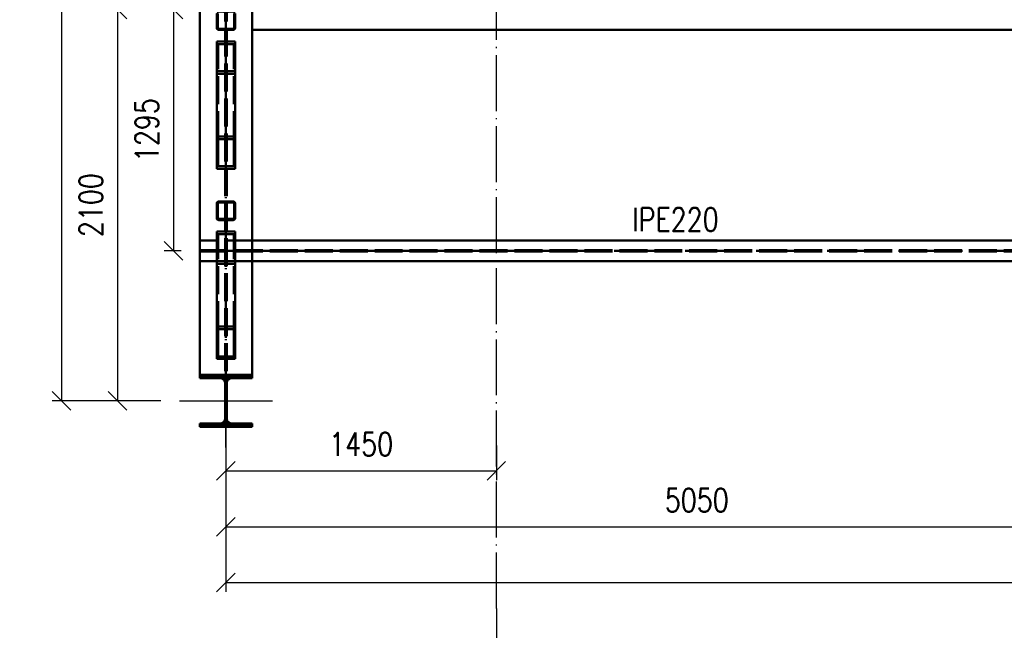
# Paper-space layout 'Layout1' of a CAD drawing. Extents: x -2 to 1033, y -36 to 596.
# Tile 13 of 56: x 358 to 464, y 299 to 365. Entities that reach past the tile are written whole.
import ezdxf

# ---------------------------------------------------------------- set-up
doc = ezdxf.new("R2010")
doc.units = 0
for name, pattern in [('ACAD_ISO02W100', [15, 12, -3]), ('ACAD_ISO04W100', [30.5, 24, -3, 0.5, -3]), ('HP_01_CER_B', [8, 5, -1, 1, -1])]:
    doc.linetypes.add(name, pattern=pattern)
doc.layers.get('0').update_dxf_attribs({"linetype": 'CONTINUOUS'})
doc.layers.get('DEFPOINTS').update_dxf_attribs({"color": 132, "linetype": 'CONTINUOUS'})
for name, color, linetype, lineweight in [('SS_DIAGONÁLY 1', 91, 'CONTINUOUS', 50), ('SS_DIAGONÁLY 3', 95, 'CONTINUOUS', 50), ('SS_DRÁŽKA', 35, 'CONTINUOUS', 50), ('SS_KOTY', 3, 'CONTINUOUS', 25), ('SS_OSY_025', 7, 'HP_01_CER_B', 25), ('SS_POPIS_PROFILU', 13, 'CONTINUOUS', 25), ('SS_PÁSY', 163, 'CONTINUOUS', 50), ('SS_SLOUPY', 143, 'CONTINUOUS', 50), ('SS_SRAFY', 8, 'CONTINUOUS', 18)]:
    doc.layers.add(name, color=color, linetype=linetype, lineweight=lineweight)
doc.styles.add('ROMANS', font='romans.shx', dxfattribs={"width": 0.8})
doc.styles.add('romans.shx', font='romans.shx', dxfattribs={"height": 5})
doc.dimstyles.new('A-1_(2.5)_50AS', dxfattribs={"dimtxt": 2.5, "dimasz": 2, "dimexe": 1, "dimexo": 2, "dimgap": 0, "dimtad": 0, "dimdec": 1, "dimlfac": 50, "dimrnd": 1, "dimtxsty": 'ROMANS', "dimblk1": 'OBLIQUE', "dimblk2": 'OBLIQUE', "dimsah": 1, "dimcen": 2, "dimclrd": 256, "dimclre": 256, "dimclrt": 256, "dimadec": 1, "dimazin": 2, "dimtfac": 0.714286, "dimtdec": 1, "dimtmove": 0, "dimatfit": 3, "dimldrblk": 'OPEN', "dimfxl": 1, "dimtvp": 1.142857, "dimtfill": 1, "dimtolj": 1, "dimlwd": -1, "dimlwe": -1, "dimarcsym": 0})
pattern_1 = [(45, (380.100895, 323.958377), (-0.04490128, 0.04490128), [])]

# ---------------------------------------------------------------- blocks, each defined once
blk = doc.blocks.new('_Oblique')
at = {"color": 0, "linetype": 'ByBlock', "lineweight": -2}
blk.add_line((-0.5, -0.5), (0.5, 0.5), dxfattribs=at)
blk = doc.blocks.new('*D56')
at = {"layer": 'DEFPOINTS', "color": 0, "transparency": 16777216}
for p in [(380.1, 321.16, -5223.2), (409.1, 321.16), (409.1, 316.46)]:
    blk.add_point(p, dxfattribs=at)
at = {"layer": 'SS_KOTY', "transparency": 16777216}
for p, q in [((380.1, 319.16), (380.1, 315.46)), ((409.1, 319.16), (409.1, 315.46)), ((380.1, 316.46), (409.1, 316.46))]:
    blk.add_line(p, q, dxfattribs=at)
at = {"layer": 'SS_KOTY', "transparency": 16777216, "xscale": 2, "yscale": 2, "zscale": 2, "rotation": 180}
blk.add_blockref('_Oblique', (380.1, 316.46), dxfattribs=at)
at = {"layer": 'SS_KOTY', "transparency": 16777216, "xscale": 2, "yscale": 2, "zscale": 2}
blk.add_blockref('_Oblique', (409.1, 316.46), dxfattribs=at)
at = {"layer": 'SS_KOTY', "transparency": 16777216, "insert": (394.6, 319.31), "char_height": 2.5, "attachment_point": 5, "style": 'ROMANS', "bg_fill": 3, "box_fill_scale": 1.1, "bg_fill_color": 256, "bg_fill_true_color": 13158600, "bg_fill_transparency": 0}
blk.add_mtext('\\A1;1450', dxfattribs=at)
blk = doc.blocks.new('_OPEN')
at = {"color": 0, "linetype": 'ByBlock'}
for p, q in [((-1, 0.167), (0, 0)), ((0, 0), (-1, -0.167)), ((0, 0), (-1, 0))]:
    blk.add_line(p, q, dxfattribs=at)
blk = doc.blocks.new('*D57')
at = {"layer": 'DEFPOINTS', "color": 0, "transparency": 16777216}
for p in [(481.1, 338.96, -5232.6), (380.1, 321.16, -5223.2), (481.1, 310.46)]:
    blk.add_point(p, dxfattribs=at)
at = {"layer": 'SS_KOTY', "transparency": 16777216}
for p, q in [((481.1, 336.96), (481.1, 309.46)), ((380.1, 319.16), (380.1, 309.46)), ((380.1, 310.46), (481.1, 310.46))]:
    blk.add_line(p, q, dxfattribs=at)
at = {"layer": 'SS_KOTY', "transparency": 16777216, "xscale": 2, "yscale": 2, "zscale": 2, "rotation": 180}
blk.add_blockref('_Oblique', (380.1, 310.46), dxfattribs=at)
at = {"layer": 'SS_KOTY', "transparency": 16777216, "xscale": 2, "yscale": 2, "zscale": 2}
blk.add_blockref('_Oblique', (481.1, 310.46), dxfattribs=at)
at = {"layer": 'SS_KOTY', "transparency": 16777216, "insert": (430.6, 313.31), "char_height": 2.5, "attachment_point": 5, "style": 'ROMANS', "bg_fill": 3, "box_fill_scale": 1.1, "bg_fill_color": 256, "bg_fill_true_color": 13158600, "bg_fill_transparency": 0}
blk.add_mtext('\\A1;5050', dxfattribs=at)
blk = doc.blocks.new('*D59')
at = {"layer": 'DEFPOINTS', "color": 0, "transparency": 16777216}
for p in [(582.1, 338.96, -5232.6), (380.1, 323.96), (582.1, 304.46)]:
    blk.add_point(p, dxfattribs=at)
at = {"layer": 'SS_KOTY', "transparency": 16777216}
for p, q in [((582.1, 336.96), (582.1, 303.46)), ((380.1, 321.96), (380.1, 303.46)), ((380.1, 304.46), (582.1, 304.46))]:
    blk.add_line(p, q, dxfattribs=at)
at = {"layer": 'SS_KOTY', "transparency": 16777216, "xscale": 2, "yscale": 2, "zscale": 2, "rotation": 180}
blk.add_blockref('_Oblique', (380.1, 304.46), dxfattribs=at)
at = {"layer": 'SS_KOTY', "transparency": 16777216, "xscale": 2, "yscale": 2, "zscale": 2}
blk.add_blockref('_Oblique', (582.1, 304.46), dxfattribs=at)
at = {"layer": 'SS_KOTY', "transparency": 16777216, "insert": (481.1, 307.31), "char_height": 2.5, "attachment_point": 5, "style": 'ROMANS', "bg_fill": 3, "box_fill_scale": 1.1, "bg_fill_color": 256, "bg_fill_true_color": 13158600, "bg_fill_transparency": 0}
blk.add_mtext('\\A1;10100', dxfattribs=at)
blk = doc.blocks.new('0KRIZ(Z)')
at = {"color": 0, "linetype": 'ByBlock', "ltscale": 0.5}
for p, q in [((0, -0.5), (0, 0.5)), ((-0.5, 0), (0.5, 0)), ((0, 0), (0, 0, 1))]:
    blk.add_line(p, q, dxfattribs=at)
blk = doc.blocks.new('*D63')
at = {"layer": 'DEFPOINTS', "color": 0, "transparency": 16777216}
for p in [(380.1, 365.96), (368.47, 323.96), (375.1, 323.96, 712.8)]:
    blk.add_point(p, dxfattribs=at)
at = {"layer": 'SS_KOTY', "transparency": 16777216}
for p, q in [((378.1, 365.96), (367.47, 365.96)), ((368.47, 365.96), (368.47, 323.96)), ((373.1, 323.96), (367.47, 323.96))]:
    blk.add_line(p, q, dxfattribs=at)
at = {"layer": 'SS_KOTY', "transparency": 16777216, "xscale": 2, "yscale": 2, "zscale": 2}
for p, rotation in [((368.47, 365.96), 90), ((368.47, 323.96), 270)]:
    blk.add_blockref('_Oblique', p, dxfattribs=dict(at, rotation=rotation))
at = {"layer": 'SS_KOTY', "transparency": 16777216, "insert": (365.61, 344.96), "char_height": 2.5, "attachment_point": 5, "rotation": 90, "style": 'ROMANS', "bg_fill": 3, "box_fill_scale": 1.1, "bg_fill_color": 256, "bg_fill_true_color": 13158600, "bg_fill_transparency": 0}
blk.add_mtext('\\A1;2100', dxfattribs=at)
blk = doc.blocks.new('*D64')
at = {"layer": 'DEFPOINTS', "color": 0, "transparency": 16777216}
for p in [(375.1, 527.96, 705.6), (362.47, 323.96), (375.1, 323.96, 712.8)]:
    blk.add_point(p, dxfattribs=at)
at = {"layer": 'SS_KOTY', "transparency": 16777216}
for p, q in [((373.1, 527.96), (361.47, 527.96)), ((362.47, 527.96), (362.47, 323.96)), ((373.1, 323.96), (361.47, 323.96))]:
    blk.add_line(p, q, dxfattribs=at)
at = {"layer": 'SS_KOTY', "transparency": 16777216, "xscale": 2, "yscale": 2, "zscale": 2}
for p, rotation in [((362.47, 527.96), 90), ((362.47, 323.96), 270)]:
    blk.add_blockref('_Oblique', p, dxfattribs=dict(at, rotation=rotation))
at = {"layer": 'SS_KOTY', "transparency": 16777216, "insert": (359.61, 425.96), "char_height": 2.5, "attachment_point": 5, "rotation": 90, "style": 'ROMANS', "bg_fill": 3, "box_fill_scale": 1.1, "bg_fill_color": 256, "bg_fill_true_color": 13158600, "bg_fill_transparency": 0}
blk.add_mtext('\\A1;10200', dxfattribs=at)
blk = doc.blocks.new('*D65')
at = {"layer": 'DEFPOINTS', "color": 0, "transparency": 16777216}
for p in [(380.1, 365.96), (374.47, 340.06), (377.3, 340.06)]:
    blk.add_point(p, dxfattribs=at)
at = {"layer": 'SS_KOTY', "transparency": 16777216}
for p, q in [((378.1, 365.96), (373.47, 365.96)), ((374.47, 365.96), (374.47, 340.06)), ((375.3, 340.06), (373.47, 340.06))]:
    blk.add_line(p, q, dxfattribs=at)
at = {"layer": 'SS_KOTY', "transparency": 16777216, "xscale": 2, "yscale": 2, "zscale": 2}
for p, rotation in [((374.47, 365.96), 90), ((374.47, 340.06), 270)]:
    blk.add_blockref('_Oblique', p, dxfattribs=dict(at, rotation=rotation))
at = {"layer": 'SS_KOTY', "transparency": 16777216, "insert": (371.61, 353.01), "char_height": 2.5, "attachment_point": 5, "rotation": 90, "style": 'ROMANS', "bg_fill": 3, "box_fill_scale": 1.1, "bg_fill_color": 256, "bg_fill_true_color": 13158600, "bg_fill_transparency": 0}
blk.add_mtext('\\A1;1295', dxfattribs=at)

psp = doc.layouts.get("Layout1")

# ---------------------------------------------------------------- linework, layer by layer
at = {"layer": 'SS_DIAGONÁLY 1', "color": 1, "linetype": 'Continuous', "ltscale": 0.25}
for p, q in [((380.9809, 365.5184), (380.9809, 363.9984)), ((381.1009, 365.5184), (381.1009, 363.9984)), ((380.9809, 345.1184), (380.9809, 343.5984)), ((381.1009, 345.1184), (381.1009, 343.5984))]:
    psp.add_line(p, q, dxfattribs=at)
at = {"layer": 'SS_DIAGONÁLY 1', "color": 1, "linetype": 'Continuous', "ltscale": 0.25, "extrusion": (0, 0, -1)}
for centre, start, end in [((-380.8609, 363.9984), 180, 270), ((-380.8609, 345.1184), 90, 180), ((-380.8609, 343.5984), 180, 270)]:
    psp.add_arc(centre, 0.12, start, end, dxfattribs=at)
at = {"layer": 'SS_DIAGONÁLY 1', "color": 1, "linetype": 'Continuous', "ltscale": 0.25}
for centre, start, end in [((380.8609, 363.9984), 270, 0), ((380.8609, 345.1184), 0, 90), ((380.8609, 343.5984), 270, 0)]:
    psp.add_arc(centre, 0.24, start, end, dxfattribs=at)
at = {"layer": 'SS_DIAGONÁLY 3', "color": 1, "linetype": 'Continuous', "ltscale": 0.25}
for p, q in [((381.1009, 362.5257), (381.1009, 352.3258)), ((380.9409, 349.1351), (380.9409, 352.0483)), ((381.1009, 352.3258), (381.1009, 348.8577))]:
    psp.add_line(p, q, dxfattribs=at)
at = {"layer": 'SS_DIAGONÁLY 3', "color": 3, "linetype": 'ACAD_ISO02W100', "ltscale": 0.25}
psp.add_line((380.9409, 352.0483), (380.9409, 362.2483), dxfattribs=at)
at = {"layer": 'SS_DRÁŽKA', "color": 1, "linetype": 'Continuous', "ltscale": 0.25}
psp.add_line((478.9009, 341.1584), (382.9009, 341.1584), dxfattribs=at)
at = {"layer": 'SS_OSY_025', "linetype": 'ACAD_ISO04W100', "ltscale": 0.25}
for p, q in [((409.1009, 301.684), (409.1009, 301.685)), ((409.1009, 301.685), (409.1009, 296.685))]:
    psp.add_line(p, q, dxfattribs=at)
at = {"layer": 'SS_PÁSY', "color": 1, "linetype": 'Continuous', "ltscale": 0.25}
psp.add_line((382.9009, 363.7584), (579.3009, 363.7584), dxfattribs=at)
at = {"layer": 'SS_SLOUPY', "color": 1, "linetype": 'Continuous', "ltscale": 0.25}
psp.add_line((377.3009, 321.5184), (377.3009, 321.1584), dxfattribs=at)

# ---------------------------------------------------------------- texts
at = {"layer": 'SS_POPIS_PROFILU', "color": 13, "style": 'romans.shx', "width": 0.8}
psp.add_text('IPE220', height=2.5, dxfattribs=at).set_placement((423.6859, 342.1684))

# ---------------------------------------------------------------- dimensions: what is measured, and where the dimension line sits
at = {"layer": 'SS_KOTY'}
dim = psp.add_linear_dim(base=(409.1009, 316.4553), p1=(380.1009, 321.1584, -5223.2), p2=(409.1009, 321.1584), dimstyle='A-1_(2.5)_50AS', dxfattribs=at)
dim.commit()
dim.dimension.update_dxf_attribs({"geometry": '*D56', "text_midpoint": (394.6009, 319.3125)})

# ---------------------------------------------------------------- next in the draw order: dimensions: what is measured, and where the dimension line sits
dim = psp.add_linear_dim(base=(481.1009, 310.4553), p1=(380.1009, 321.1584, -5223.2), p2=(481.1009, 338.9584, -5232.6), dimstyle='A-1_(2.5)_50AS', dxfattribs=at)
dim.commit()
dim.dimension.update_dxf_attribs({"geometry": '*D57', "text_midpoint": (430.6009, 313.3125)})

# ---------------------------------------------------------------- next in the draw order: dimensions: what is measured, and where the dimension line sits
dim = psp.add_linear_dim(base=(582.1009, 304.4553), p1=(380.1009, 323.9584), p2=(582.1009, 338.9584, -5232.6), dimstyle='A-1_(2.5)_50AS', dxfattribs=at)
dim.commit()
dim.dimension.update_dxf_attribs({"geometry": '*D59', "text_midpoint": (481.1009, 307.3125)})

# ---------------------------------------------------------------- next in the draw order: linework, layer by layer
at = {"layer": 'SS_DIAGONÁLY 3', "color": 3, "linetype": 'ACAD_ISO02W100', "ltscale": 0.25}
psp.add_line((380.9409, 331.6483), (380.9409, 341.8483), dxfattribs=at)
at = {"layer": 'SS_DIAGONÁLY 3', "color": 1, "linetype": 'Continuous', "ltscale": 0.25}
for p, q in [((381.1009, 342.1257), (381.1009, 331.9258)), ((380.9409, 328.7351), (380.9409, 331.6483)), ((381.1009, 331.9258), (381.1009, 328.4577))]:
    psp.add_line(p, q, dxfattribs=at)
at = {"layer": 'SS_DRÁŽKA', "color": 1, "linetype": 'Continuous', "ltscale": 0.25}
psp.add_line((382.9009, 338.9584), (478.9009, 338.9584), dxfattribs=at)
at = {"layer": 'SS_OSY_025', "linetype": 'ACAD_ISO04W100', "ltscale": 0.25}
psp.add_line((409.1009, 301.684), (409.1009, 554.1824), dxfattribs=at)
at = {"layer": 'SS_PÁSY', "color": 1, "linetype": 'Continuous', "ltscale": 0.25}
psp.add_line((382.9009, 366.9584), (382.9009, 326.7584), dxfattribs=at)
at = {"layer": 'SS_SLOUPY', "color": 1, "linetype": 'Continuous', "ltscale": 0.25}
for p, q in [((380.6859, 326.3984), (382.9009, 326.3984)), ((382.9009, 326.7584), (382.9009, 326.3984)), ((379.5159, 321.5184), (377.3009, 321.5184)), ((377.3009, 321.1584), (382.9009, 321.1584)), ((382.9009, 321.5184), (380.6859, 321.5184)), ((382.9009, 321.5184), (382.9009, 321.1584))]:
    psp.add_line(p, q, dxfattribs=at)
at = {"layer": 'SS_SLOUPY', "color": 1, "linetype": 'Continuous', "ltscale": 0.25, "extrusion": (0, 0, -1)}
for centre, start, end in [((-379.5159, 321.9984), 180, 270), ((-380.6859, 321.9984), 270, 0)]:
    psp.add_arc(centre, 0.48, start, end, dxfattribs=at)

# ---------------------------------------------------------------- next in the draw order: block references
at = {"layer": 'SS_OSY_025', "xscale": 10, "yscale": 10}
psp.add_blockref('0KRIZ(Z)', (380.1009, 323.9584, 712.8), dxfattribs=at)

# ---------------------------------------------------------------- next in the draw order: dimensions: what is measured, and where the dimension line sits
at = {"layer": 'SS_KOTY'}
dim = psp.add_linear_dim(base=(368.4686, 323.9584), p1=(380.1009, 365.9584), p2=(375.1009, 323.9584, 712.8), angle=90, dimstyle='A-1_(2.5)_50AS', override={"dimtmove": 1}, dxfattribs=at)
dim.commit()
dim.dimension.update_dxf_attribs({"geometry": '*D63', "text_midpoint": (365.6115, 344.9584)})

# ---------------------------------------------------------------- next in the draw order: hatches: boundary and pattern name
at = {"layer": 'SS_SRAFY'}
h = psp.add_hatch(dxfattribs=at)
h.set_pattern_fill('ANSI31', color=5, scale=0.02, style=0)
h.set_pattern_definition(pattern_1)
h.paths.add_polyline_path([(377.3009, 321.5184), (377.3009, 321.1584), (382.9009, 321.1584), (382.9009, 321.5184), (380.6859, 321.5184, -0.41421356), (380.2059, 321.9984), (380.2059, 325.9184, -0.41421356), (380.6859, 326.3984), (382.9009, 326.3984), (382.9009, 326.7584), (377.3009, 326.7584), (377.3009, 326.3984), (379.5159, 326.3984, -0.41421356), (379.9959, 325.9184), (379.9959, 321.9984, -0.41421356), (379.5159, 321.5184)], flags=0)

# ---------------------------------------------------------------- next in the draw order: linework, layer by layer
at = {"layer": 'SS_DIAGONÁLY 3', "color": 1, "linetype": 'Continuous', "ltscale": 0.25}
for p, q in [((379.1009, 331.9258), (381.1009, 331.9258)), ((379.1009, 331.9258), (379.1009, 328.4577)), ((379.2609, 331.6483), (380.9409, 331.6483)), ((379.2609, 328.7351), (379.2609, 331.6483)), ((379.2609, 328.7351), (380.9409, 328.7351)), ((379.1009, 328.4577), (381.1009, 328.4577))]:
    psp.add_line(p, q, dxfattribs=at)
at = {"layer": 'SS_SLOUPY', "color": 1, "linetype": 'Continuous', "ltscale": 0.25}
for p, q in [((377.3009, 326.7584), (382.9009, 326.7584)), ((377.3009, 326.7584), (377.3009, 326.3984)), ((377.3009, 326.3984), (379.5159, 326.3984)), ((379.9959, 325.9184), (379.9959, 321.9984)), ((380.2059, 325.9184), (380.2059, 321.9984))]:
    psp.add_line(p, q, dxfattribs=at)
at = {"layer": 'SS_SLOUPY', "color": 7, "linetype": 'ACAD_ISO04W100', "ltscale": 0.25}
psp.add_line((380.1009, 323.9584), (380.1009, 323.9584), dxfattribs=at)
at = {"layer": 'SS_SLOUPY', "color": 1, "linetype": 'Continuous', "ltscale": 0.25, "extrusion": (0, 0, -1)}
for centre, start, end in [((-379.5159, 325.9184), 90, 180), ((-380.6859, 325.9184), 0, 90)]:
    psp.add_arc(centre, 0.48, start, end, dxfattribs=at)

# ---------------------------------------------------------------- next in the draw order: dimensions: what is measured, and where the dimension line sits
at = {"layer": 'SS_KOTY'}
dim = psp.add_linear_dim(base=(362.4686, 323.9584), p1=(375.1009, 527.9584, 705.6), p2=(375.1009, 323.9584, 712.8), angle=90, dimstyle='A-1_(2.5)_50AS', dxfattribs=at)
dim.commit()
dim.dimension.update_dxf_attribs({"geometry": '*D64', "text_midpoint": (359.6115, 425.9584)})

# ---------------------------------------------------------------- next in the draw order: dimensions: what is measured, and where the dimension line sits
dim = psp.add_linear_dim(base=(374.4686, 340.0584), p1=(380.1009, 365.9584), p2=(377.3009, 340.0584), angle=90, dimstyle='A-1_(2.5)_50AS', dxfattribs=at)
dim.commit()
dim.dimension.update_dxf_attribs({"geometry": '*D65', "text_midpoint": (371.6115, 353.0084)})

# ---------------------------------------------------------------- next in the draw order: hatches: boundary and pattern name
at = {"layer": 'SS_SRAFY'}
h = psp.add_hatch(dxfattribs=at)
h.set_pattern_fill('ANSI31', color=5, scale=0.02, style=0)
h.set_pattern_definition(pattern_1)
h.paths.add_polyline_path([(380.8609, 365.7584), (379.3409, 365.7584, 0.41421356), (379.1009, 365.5184), (379.1009, 363.9984, 0.41421356), (379.3409, 363.7584), (380.8609, 363.7584, 0.41421356), (381.1009, 363.9984), (381.1009, 365.5184, 0.41421356)], flags=0)
h.paths.add_polyline_path([(380.9809, 365.5184), (380.9809, 363.9984, -0.41421356), (380.8609, 363.8784), (379.3409, 363.8784, -0.41421356), (379.2209, 363.9984), (379.2209, 365.5184, -0.41421356), (379.3409, 365.6384), (380.8609, 365.6384, -0.41421356)], flags=0)
h = psp.add_hatch(dxfattribs=at)
h.set_pattern_fill('ANSI31', color=5, scale=0.02, style=0)
h.set_pattern_definition(pattern_1)
h.paths.add_polyline_path([(380.8609, 345.3584), (379.3409, 345.3584, 0.41421356), (379.1009, 345.1184), (379.1009, 343.5984, 0.41421356), (379.3409, 343.3584), (380.8609, 343.3584, 0.41421356), (381.1009, 343.5984), (381.1009, 345.1184, 0.41421356)], flags=0)
h.paths.add_polyline_path([(380.9809, 345.1184), (380.9809, 343.5984, -0.41421356), (380.8609, 343.4784), (379.3409, 343.4784, -0.41421356), (379.2209, 343.5984), (379.2209, 345.1184, -0.41421356), (379.3409, 345.2384), (380.8609, 345.2384, -0.41421356)], flags=0)

# ---------------------------------------------------------------- next in the draw order: linework, layer by layer
at = {"layer": 'SS_DIAGONÁLY 1', "color": 1, "linetype": 'Continuous', "ltscale": 0.25}
for p, q in [((379.1009, 365.5184), (379.1009, 363.9984)), ((379.2209, 363.9984), (379.2209, 365.5184)), ((380.8609, 363.8784), (379.3409, 363.8784)), ((379.3409, 363.7584), (380.8609, 363.7584)), ((379.1009, 345.1184), (379.1009, 343.5984)), ((379.2209, 343.5984), (379.2209, 345.1184)), ((380.8609, 345.3584), (379.3409, 345.3584)), ((379.3409, 345.2384), (380.8609, 345.2384)), ((380.8609, 343.4784), (379.3409, 343.4784)), ((379.3409, 343.3584), (380.8609, 343.3584))]:
    psp.add_line(p, q, dxfattribs=at)
at = {"layer": 'SS_DIAGONÁLY 1', "color": 7, "linetype": 'ACAD_ISO04W100', "ltscale": 0.25}
for p, q in [((380.1009, 364.7584), (380.1009, 364.7584)), ((380.1009, 344.3584), (380.1009, 344.3584))]:
    psp.add_line(p, q, dxfattribs=at)
at = {"layer": 'SS_DIAGONÁLY 1', "color": 1, "linetype": 'Continuous', "ltscale": 0.25}
for centre, start, end in [((379.3409, 363.9984), 180, 270), ((379.3409, 345.1184), 90, 180), ((379.3409, 343.5984), 180, 270)]:
    psp.add_arc(centre, 0.24, start, end, dxfattribs=at)
at = {"layer": 'SS_DIAGONÁLY 1', "color": 1, "linetype": 'Continuous', "ltscale": 0.25, "extrusion": (0, 0, -1)}
for centre, start, end in [((-379.3409, 363.9984), 270, 0), ((-379.3409, 345.1184), 0, 90), ((-379.3409, 343.5984), 270, 0)]:
    psp.add_arc(centre, 0.12, start, end, dxfattribs=at)
at = {"layer": 'SS_DIAGONÁLY 3', "color": 7, "linetype": 'ACAD_ISO04W100', "ltscale": 0.25}
for p, q in [((380.1009, 364.7584), (380.1009, 350.5917)), ((380.1009, 344.3584), (380.1009, 330.1917))]:
    psp.add_line(p, q, dxfattribs=at)
at = {"layer": 'SS_DIAGONÁLY 3', "color": 1, "linetype": 'Continuous', "ltscale": 0.25}
for p, q in [((381.1009, 362.5257), (379.1009, 362.5257)), ((379.1009, 362.5257), (379.1009, 352.3258)), ((379.1009, 352.3258), (381.1009, 352.3258)), ((379.1009, 352.3258), (379.1009, 348.8577)), ((379.2609, 352.0483), (380.9409, 352.0483)), ((379.2609, 349.1351), (379.2609, 352.0483)), ((379.1009, 348.8577), (381.1009, 348.8577)), ((379.2609, 349.1351), (380.9409, 349.1351)), ((381.1009, 342.1257), (379.1009, 342.1257)), ((379.1009, 342.1257), (379.1009, 331.9258))]:
    psp.add_line(p, q, dxfattribs=at)
at = {"layer": 'SS_DIAGONÁLY 3', "color": 3, "linetype": 'ACAD_ISO02W100', "ltscale": 0.25}
for p, q in [((380.9409, 362.2483), (379.2609, 362.2483)), ((379.2609, 352.0483), (379.2609, 362.2483)), ((380.9409, 359.3351), (379.2609, 359.3351)), ((381.1009, 359.0576), (379.1009, 359.0576)), ((380.9409, 341.8483), (379.2609, 341.8483)), ((379.2609, 331.6483), (379.2609, 341.8483)), ((381.1009, 338.6576), (379.1009, 338.6576)), ((380.9409, 338.9351), (379.2609, 338.9351))]:
    psp.add_line(p, q, dxfattribs=at)
at = {"layer": 'SS_DRÁŽKA', "color": 3, "linetype": 'ACAD_ISO02W100', "ltscale": 0.25}
for p, q in [((382.9009, 341.1584), (377.3009, 341.1584)), ((377.3009, 340.1174), (481.1009, 340.1174)), ((377.3009, 339.9994), (481.1009, 339.9994)), ((377.3009, 338.9584), (382.9009, 338.9584))]:
    psp.add_line(p, q, dxfattribs=at)
at = {"layer": 'SS_DRÁŽKA', "color": 7, "linetype": 'ACAD_ISO04W100', "ltscale": 0.25}
psp.add_line((481.1009, 340.0584), (377.3009, 340.0584), dxfattribs=at)
at = {"layer": 'SS_PÁSY', "color": 7, "linetype": 'ACAD_ISO04W100', "ltscale": 0.25}
psp.add_line((380.1009, 527.9584), (380.1009, 323.9584), dxfattribs=at)
at = {"layer": 'SS_PÁSY', "color": 1, "linetype": 'Continuous', "ltscale": 0.25}
psp.add_line((377.3009, 525.1584), (377.3009, 326.7584), dxfattribs=at)
at = {"layer": 'SS_PÁSY', "color": 3, "linetype": 'ACAD_ISO02W100', "ltscale": 0.25}
for p, q in [((379.9959, 525.1584), (379.9959, 326.7584)), ((380.2059, 525.1584), (380.2059, 326.7584))]:
    psp.add_line(p, q, dxfattribs=at)

doc.saveas('drawing.dxf')
